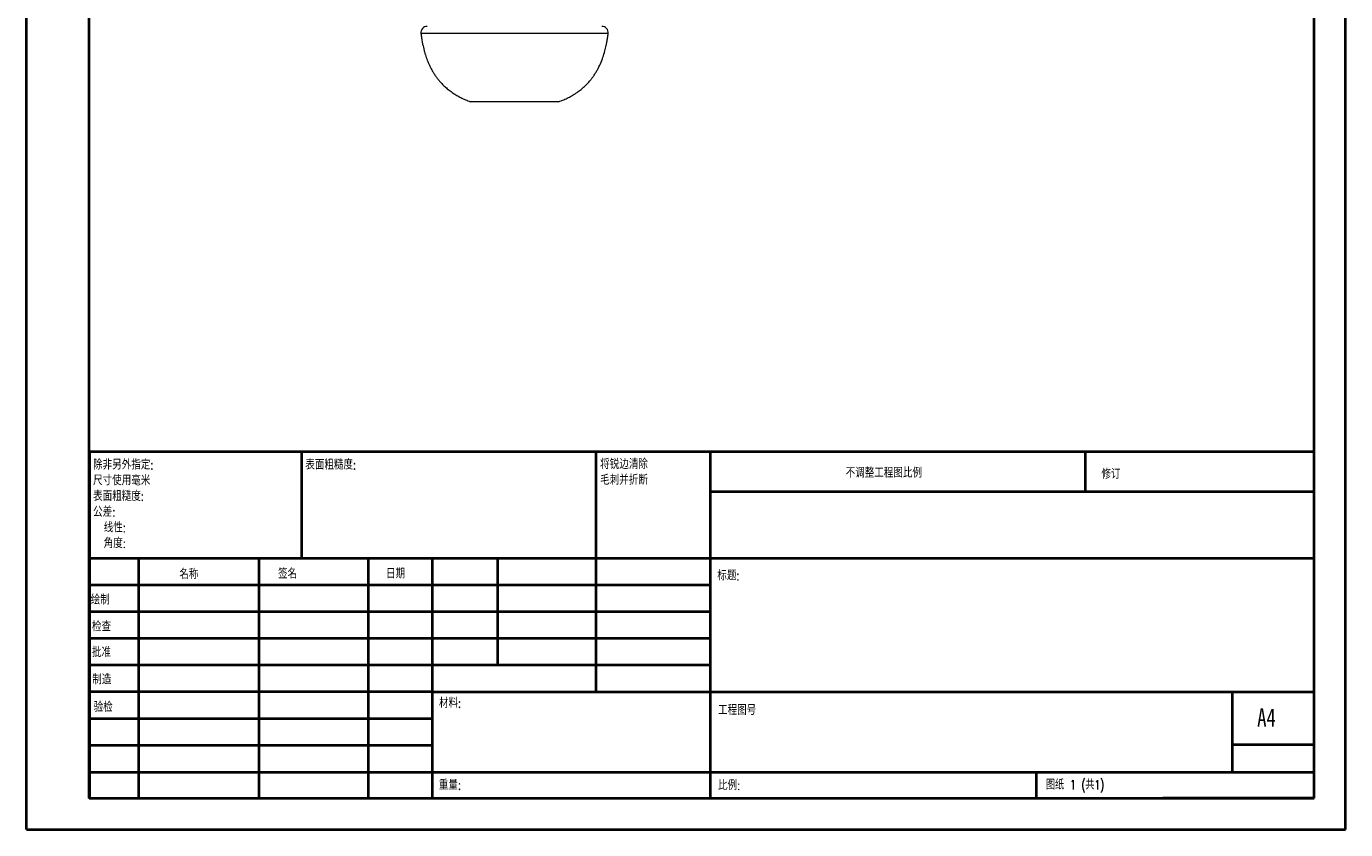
# Model space of a CAD drawing. Header units: millimetres. Extents: x 0 to 210, y 0 to 297.
# Tile 1 of 4: x 0 to 210, y 0 to 128. Entities that reach past the tile are written whole.
import ezdxf

# ---------------------------------------------------------------- set-up
doc = ezdxf.new("R2010")
doc.units = ezdxf.units.MM
doc.styles.add('SLDTEXTSTYLE0', font='TXT', dxfattribs={"width": 0.75, "bigfont": 'bigfont'})
doc.styles.add('SLDTEXTSTYLE1', font='TXT', dxfattribs={"width": 0.75})
doc.styles.add('SLDTEXTSTYLE2', font='TXT', dxfattribs={"width": 0.694444, "bigfont": 'bigfont'})

# ---------------------------------------------------------------- blocks, each defined once
blk = doc.blocks.new('SW_NOTE_0')
at = {"color": 0, "linetype": 'Continuous', "lineweight": 0, "char_height": 1.5, "attachment_point": 1, "style": 'SLDTEXTSTYLE0'}
for s, insert in [('\\M+18FAB锐边\\M+190B4\\M+18F9C', (0, 1.93)), ('\\M+196D1\\M+18E68\\M+19BF3\\M+190DC\\M+19266', (0, -0.57))]:
    blk.add_mtext(s, dxfattribs=dict(at, insert=insert))
blk = doc.blocks.new('SW_NOTE_1')
at = {"color": 0, "linetype": 'Continuous', "lineweight": 0, "char_height": 1.5, "attachment_point": 1, "style": 'SLDTEXTSTYLE0'}
for s, insert in [('\\M+18F9C\\M+194F1另\\M+18A4F\\M+18E77\\M+192E8:', (0, 1.93)), ('\\M+18EDA\\M+190A1\\M+18E67\\M+19770\\M+19F7C\\M+195C4', (0, -0.57)), ('\\M+1955C\\M+196CA\\M+19165糙\\M+19378:', (0, -3.07)), ('\\M+18CF6\\M+18DB7:', (0, -5.57)), ('线\\M+190AB:', (1.69, -8.07)), ('\\M+18A70\\M+19378:', (1.69, -10.57))]:
    blk.add_mtext(s, dxfattribs=dict(at, insert=insert))

msp = doc.modelspace()

# ---------------------------------------------------------------- linework, layer by layer
at = {"color": 7, "linetype": 'Continuous', "lineweight": 40}
for p, q in [((0.08, 0.21), (0.08, 297.21)), ((210.08, 0.21), (210.08, 297.21)), ((10.08, 5.21), (10.08, 292.21)), ((205.08, 5.21), (205.08, 292.21)), ((10.11, 60.37), (205.08, 60.37)), ((10.11, 60.37), (10.11, 5.12)), ((43.91, 43.37), (43.91, 60.37)), ((90.71, 60.37), (90.71, 22.12)), ((108.91, 60.37), (108.91, 5.12)), ((168.68, 54.09), (168.68, 60.46)), ((205.08, 54), (108.91, 54)), ((205.08, 43.37), (10.11, 43.37)), ((17.91, 43.37), (17.91, 5.12)), ((37.1, 43.37), (37.1, 5.12)), ((54.51, 43.37), (54.51, 5.12)), ((64.71, 5.12), (64.71, 43.37)), ((75.11, 26.37), (75.11, 43.37)), ((108.91, 39.12), (10.11, 39.12)), ((108.91, 34.87), (10.11, 34.87)), ((108.91, 30.62), (10.11, 30.62)), ((108.91, 26.37), (10.11, 26.37)), ((64.71, 22.12), (10.11, 22.12)), ((64.71, 22.12), (205.08, 22.12)), ((192.08, 9.46), (192.08, 22.21)), ((64.71, 17.87), (10.11, 17.87)), ((64.71, 13.62), (10.11, 13.62)), ((205.08, 13.71), (192.08, 13.71)), ((10.11, 9.37), (205.08, 9.37)), ((160.88, 5.21), (160.88, 9.46)), ((10.08, 5.21), (205.08, 5.21)), ((205.08, 5.21), (180.99, 5.21)), ((0.08, 0.21), (210.08, 0.21))]:
    msp.add_line(p, q, dxfattribs=at)
at = {"color": 7, "linetype": 'Continuous', "lineweight": 15}
for p, q in [((62.9, 126.94), (62.9, 126.94)), ((84.79, 116.06), (70.79, 116.06))]:
    msp.add_line(p, q, dxfattribs=at)
for centre, start, end in [((63.88, 127.06), 89.9916, 186.6049), ((91.7, 127.06), 353.5132, 90.0033)]:
    msp.add_arc(centre, 1, start, end, dxfattribs=at)
for points, knots in [([(62.89, 126.94), (62.92, 126.69), (62.98, 126.21), (63.09, 125.55), (63.21, 124.99), (63.32, 124.49), (63.45, 124), (63.63, 123.4), (63.88, 122.69), (64.21, 121.9), (64.56, 121.22), (64.88, 120.66), (65.18, 120.21), (65.51, 119.76), (65.88, 119.29), (66.31, 118.83), (66.81, 118.35), (67.37, 117.89), (67.97, 117.46), (68.6, 117.06), (69.25, 116.71), (69.99, 116.37), (70.51, 116.16), (70.79, 116.06)], [0, 0, 0, 0, 0.0527365, 0.1015748, 0.1404686, 0.1741358, 0.209237, 0.2457974, 0.3061139, 0.3674692, 0.4264162, 0.4653578, 0.5033873, 0.5406307, 0.5814931, 0.6291693, 0.6744399, 0.7252038, 0.7821005, 0.8293271, 0.8809792, 0.9376395, 1, 1, 1, 1]), ([(84.79, 116.06), (85.07, 116.16), (85.6, 116.37), (86.33, 116.71), (86.98, 117.06), (87.61, 117.46), (88.21, 117.89), (88.77, 118.35), (89.27, 118.83), (89.7, 119.29), (90.08, 119.76), (90.4, 120.21), (90.7, 120.66), (91.07, 121.29), (91.47, 122.11), (91.87, 123.12), (92.12, 123.96), (92.29, 124.6), (92.39, 125.08), (92.5, 125.62), (92.61, 126.25), (92.66, 126.71), (92.69, 126.94)], [0, 0, 0, 0, 0.062357, 0.119015, 0.170664, 0.217888, 0.274782, 0.325543, 0.370811, 0.418485, 0.459345, 0.496587, 0.534614, 0.573554, 0.648976, 0.72716, 0.800873, 0.833607, 0.865437, 0.903421, 0.950287, 1, 1, 1, 1])]:
    msp.add_open_spline(points, degree=3, knots=knots, dxfattribs=at)
at = {"color": 8, "linetype": 'Continuous', "lineweight": 15}
msp.add_open_spline([(92.69, 126.94), (92.69, 126.94), (92.71, 126.94), (92.64, 126.94), (92.49, 126.94), (92.22, 126.94), (91.85, 126.94), (91.37, 126.94), (90.81, 126.94), (90.15, 126.94), (89.41, 126.94), (88.51, 126.94), (87.43, 126.94), (86.26, 126.94), (85.11, 126.94), (84, 126.94), (82.83, 126.94), (81.62, 126.94), (80.4, 126.94), (79.16, 126.94), (77.9, 126.94), (76.63, 126.94), (75.39, 126.94), (74.16, 126.94), (72.94, 126.94), (71.77, 126.94), (70.64, 126.94), (69.57, 126.94), (68.54, 126.94), (67.59, 126.94), (66.71, 126.94), (65.91, 126.94), (65.19, 126.94), (64.56, 126.94), (64.03, 126.94), (63.6, 126.94), (63.26, 126.94), (63.03, 126.94), (62.9, 126.94), (62.9, 126.94), (62.9, 126.94)], degree=3, knots=[0, 0, 0, 0, 0.0004975, 0.0278615, 0.0543018, 0.0809244, 0.1081248, 0.1355273, 0.1618079, 0.1884589, 0.2152964, 0.2425197, 0.2759773, 0.3098134, 0.3361879, 0.3629373, 0.3898794, 0.4172165, 0.4436255, 0.470216, 0.4973845, 0.524756, 0.5511955, 0.5778177, 0.6050172, 0.6324182, 0.658824, 0.6856061, 0.7125776, 0.7399406, 0.7663121, 0.7930619, 0.8200013, 0.847331, 0.8736888, 0.9004251, 0.9273531, 0.9546716, 0.9810158, 1, 1, 1, 1], dxfattribs=at)

# ---------------------------------------------------------------- block references
at = {"color": 7, "linetype": 'Continuous', "lineweight": 0}
for name, p in [('SW_NOTE_1', (10.7, 57.11)), ('SW_NOTE_0', (91.42, 57.19))]:
    msp.add_blockref(name, p, dxfattribs=at)

# ---------------------------------------------------------------- texts
at = {"color": 7, "linetype": 'Continuous', "lineweight": 0, "attachment_point": 1}
for s, insert, char_height, style in [('\\M+1955C\\M+196CA\\M+19165糙\\M+19378:', (44.48, 59.04), 1.5, 'SLDTEXTSTYLE0'), ('\\M+19573调\\M+190AE\\M+18D48\\M+192F6图\\M+194E4\\M+197E1', (130.49, 57.75), 1.5, 'SLDTEXTSTYLE0'), ('\\M+18F43订', (171.21, 57.55), 1.5, 'SLDTEXTSTYLE0'), ('\\M+196BC\\M+18FCC', (24.43, 41.62), 1.5, 'SLDTEXTSTYLE0'), ('签\\M+196BC', (40.14, 41.68), 1.5, 'SLDTEXTSTYLE0'), ('\\M+193FA\\M+18AFA', (57.33, 41.7), 1.5, 'SLDTEXTSTYLE0'), ('标题:', (110.07, 41.4), 1.5, 'SLDTEXTSTYLE0'), ('绘\\M+190A7', (10.32, 37.55), 1.5, 'SLDTEXTSTYLE0'), ('检查', (10.52, 33.28), 1.5, 'SLDTEXTSTYLE0'), ('\\M+194E1\\M+18F79', (10.51, 29.19), 1.5, 'SLDTEXTSTYLE0'), ('\\M+190A7\\M+191A2', (10.57, 24.85), 1.5, 'SLDTEXTSTYLE0'), ('\\M+18DDE\\M+197BF:', (65.76, 21.11), 1.5, 'SLDTEXTSTYLE0'), ('验检', (10.78, 20.47), 1.5, 'SLDTEXTSTYLE0'), ('\\M+18D48\\M+192F6图\\M+18D86', (110.18, 19.99), 1.5, 'SLDTEXTSTYLE0'), ('A4', (196, 19.52), 2.91, 'SLDTEXTSTYLE1'), ('\\M+18F64\\M+197CA:', (65.73, 8.07), 1.4986, 'SLDTEXTSTYLE0'), ('\\M+194E4\\M+197E1:', (110.18, 8.02), 1.5, 'SLDTEXTSTYLE0'), ('图纸 1 (\\M+18BA41)', (162.36, 8.11), 1.5, 'SLDTEXTSTYLE2')]:
    msp.add_mtext(s, dxfattribs=dict(at, insert=insert, char_height=char_height, style=style))

doc.saveas('drawing.dxf')
